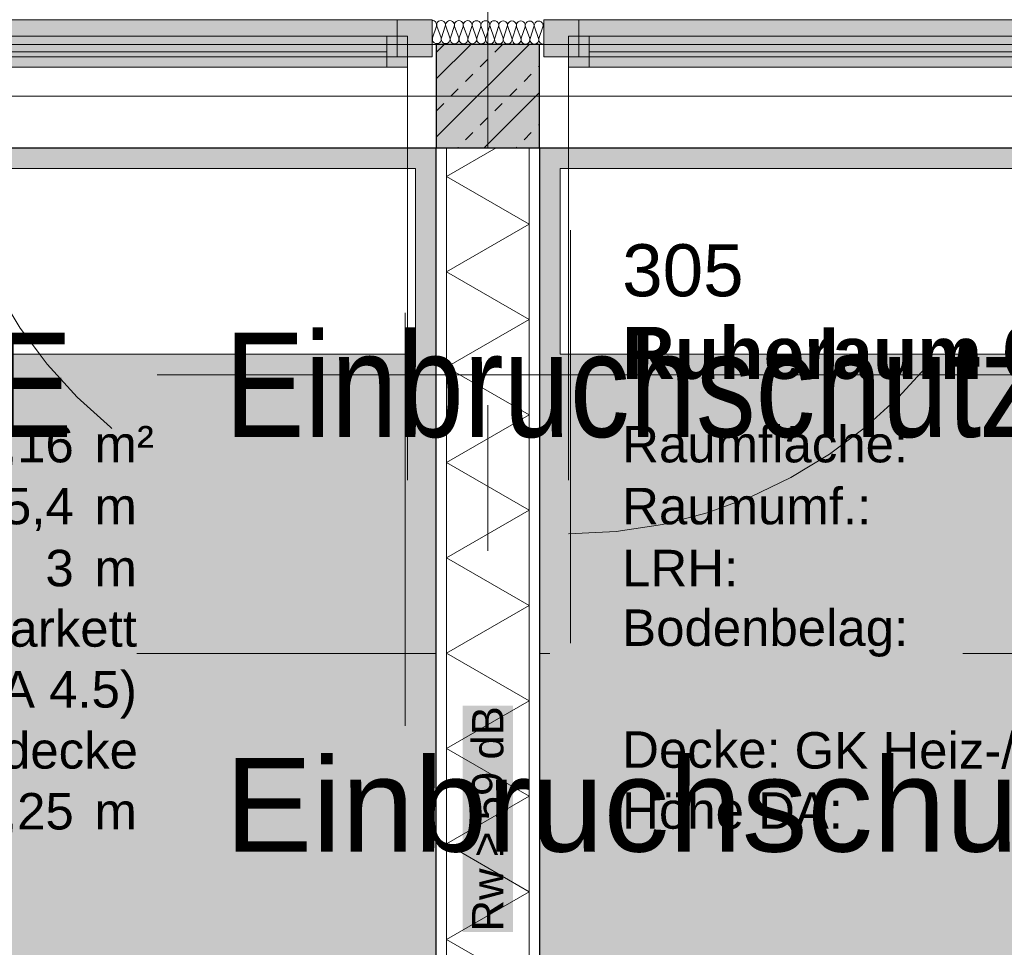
# Model space of a CAD drawing. Header units: metres. Extents: x -49 to 152, y -127 to 99.
# Tile 131 of 177: x -11.93 to -9.55, y -2.06 to 0.19. Entities that reach past the tile are written whole.
import ezdxf
from ezdxf.enums import TextEntityAlignment as Align

# ---------------------------------------------------------------- set-up
doc = ezdxf.new("R2010")
doc.units = ezdxf.units.M
doc.header["$PDMODE"] = 1
doc.header["$PDSIZE"] = -2
for name, pattern in [('Achsen 01', [5.291531, 3.175, -1.058062, 0.352704, -0.705764]), ('gestrichelt - 01', [2, 1, -1]), ('ISO-07 Punktiert', [0.889, 0.127, -0.762]), ('Raster 01', [2, 1, -1]), ('VW-01 Strichlinie kurz', [2, 1, -1])]:
    doc.linetypes.add(name, pattern=pattern)
doc.layers.get('0').update_dxf_attribs({"lineweight": 25})
for name, color, linetype, lineweight, true_color in [('013_Beton und Stahlbetonarbeiten-000 Brüstung', 7, 'Continuous', 9, 0xa6a6a6), ('013_Beton und Stahlbetonarbeiten-000 Sichtbeton-334 Außenwandöf', 5, 'Continuous', 5, 0x0000ff), ('014_Fassadenarbeiten-330 mineralische Dämmung', 7, 'Continuous', 9, 0x666666), ('031_Metallbauarbeiten-350 Lamellendecke DS', 7, 'Continuous', 35, 0x666666), ('032_Metallarbeiten-Fenster', 7, 'Continuous', 13, 0x444444), ('039_Trockenbauarbeiten-340 Dämmung', 7, 'Continuous', 9, 0xc0c0c0), ('039_Trockenbauarbeiten-350 Deckenspiegel', 7, 'Continuous', 35, 0x008011), ('AV1-Achsen', 1, 'Achsen 01', 18, 0xff0000), ('AV1-Einrichtung', 7, 'Continuous', 9, 0xa6a6a6), ('AV1-Raster', 7, 'Raster 01', 9, 0xa6a6a6)]:
    doc.layers.add(name, color=color, linetype=linetype, lineweight=lineweight, true_color=true_color)
for name, color, linetype, lineweight in [('013_Beton und Stahlbetonarbeiten-000 Unterzüge', 7, 'ISO-07 Punktiert', 13), ('013_Beton und Stahlbetonarbeiten-330 Außenstützen', 7, 'Continuous', 25), ('039_Trockenbauarbeiten-340 Gipskarton', 7, 'Continuous', 9), ('039_Trockenbauarbeiten-alllg.', 7, 'Continuous', 9), ('_1.35m (3D)', 7, 'Continuous', 9), ('_GRU (2D)', 7, 'Continuous', 9), ('_Legende (2D)', 7, 'Continuous', 9), ('_OG 3 (2D)', 7, 'Continuous', 9), ('_OG 3 - DS (2D)', 7, 'Continuous', 9), ('AV1-Akustikvorgaben-Trennwände', 7, 'Continuous', 5), ('AV1-Schnitt Achsen', 7, 'Achsen 01', 18), ('AV1-Stempel-Raumstempel', 7, 'Continuous', 9), ('Bemaßung-Bemaßung', 7, 'Continuous', 9), ('Keine', 7, 'Continuous', 9)]:
    doc.layers.add(name, color=color, linetype=linetype, lineweight=lineweight)
doc.layers.get('0').freeze()
doc.styles.add('Arial', font='arial.ttf')
doc.styles.add('Arial (bold)', font='arialbd.ttf')
doc.styles.add('Arial Narrow', font='ARIALN.TTF')
doc.dimstyles.new('COE 50', dxfattribs={"dimtxt": 100.872396, "dimasz": 0.001414, "dimexe": 0.001, "dimexo": 0.01, "dimgap": 0.001, "dimtad": 1, "dimdec": 3, "dimtxsty": 'Arial', "dimblk": 'VW_SLASH-3', "dimblk1": 'VW_SLASH-3', "dimblk2": 'VW_SLASH-3', "dimcen": 0, "dimadec": 3, "dimazin": 0, "dimtfac": 0.8, "dimtdec": 3, "dimtix": 1, "dimtmove": 0, "dimatfit": 0, "dimldrblk": 'VW_SLASH-2', "dimfxl": 0.002, "dimfxlon": 1, "dimfrac": 2, "dimtolj": 1, "dimarcsym": 0})

# ---------------------------------------------------------------- blocks, each defined once
blk = doc.blocks.new('Group-4')
at = {"layer": 'AV1-Raster'}
for p, q in [((-10.8, -22.95), (-10.8, 1.35)), ((1.35, -1.35), (-40.5, -1.35))]:
    blk.add_line(p, q, dxfattribs=at)
blk = doc.blocks.new('1.35m (3D)')
at = {"layer": 'AV1-Raster', "color": 7}
blk.add_blockref('Group-4', (0, 0), dxfattribs=at)
blk = doc.blocks.new('OG 3 - DS (2D)')
at = {"layer": '031_Metallbauarbeiten-350 Lamellendecke DS', "linetype": 'Continuous', "lineweight": 0, "transparency": 33554483}
for points in [[(-13.375, -3.375), (-10.925, -3.375), (-10.925, -0.125), (-13.375, -0.125)], [(-10.675, -0.125), (-10.675, -3.375), (-8.225, -3.375), (-8.225, -0.125)]]:
    blk.add_hatch(color=55, dxfattribs=at).paths.add_polyline_path(points)
at = {"layer": '039_Trockenbauarbeiten-350 Deckenspiegel', "linetype": 'Continuous', "lineweight": 0, "transparency": 33554508}
for points in [[(-13.375, -0.125), (-10.925, -0.125), (-10.925, -3.375), (-13.375, -3.375)], [(-10.675, -0.125), (-8.225, -0.125), (-8.225, -3.375), (-10.675, -3.375)]]:
    blk.add_hatch(color=2, dxfattribs=at).paths.add_polyline_path(points)
at = {"layer": '031_Metallbauarbeiten-350 Lamellendecke DS', "color": 251, "linetype": 'Continuous', "lineweight": 35, "transparency": 33554687, "flags": 128}
for points in [[(-13.375, -3.375), (-10.925, -3.375), (-10.925, -0.125), (-13.375, -0.125)], [(-10.675, -0.125), (-10.675, -3.375), (-8.225, -3.375), (-8.225, -0.125)]]:
    blk.add_lwpolyline(points, close=True, dxfattribs=at)
at = {"layer": '039_Trockenbauarbeiten-350 Deckenspiegel', "color": 251, "linetype": 'Continuous', "lineweight": 35, "transparency": 33554687, "flags": 128}
for points in [[(-13.375, -0.125), (-10.925, -0.125), (-10.925, -3.375), (-13.375, -3.375)], [(-10.675, -0.125), (-8.225, -0.125), (-8.225, -3.375), (-10.675, -3.375)]]:
    blk.add_lwpolyline(points, close=True, dxfattribs=at)
blk = doc.blocks.new('Group-173')
at = {"color": 255, "transparency": 33554559}
for points in [[(-10.625, -0.175), (-8.275, -0.175), (-8.275, -0.625), (-10.625, -0.625)], [(-9.275, -1.325), (-8.275, -1.325), (-8.275, -3.325), (-9.275, -3.325)]]:
    blk.add_wipeout(points, dxfattribs=at).dxf.layer = 'AV1-Einrichtung'
at = {"layer": 'AV1-Einrichtung', "flags": 128}
for points in [[(-10.625, -0.175), (-8.275, -0.175), (-8.275, -0.625), (-10.625, -0.625)], [(-9.275, -1.325), (-8.275, -1.325), (-8.275, -3.325), (-9.275, -3.325)]]:
    blk.add_lwpolyline(points, close=True, dxfattribs=at)
at = {"color": 255, "transparency": 33554559}
for points in [[(-8.275, -2.575), (-9.025, -2.575), (-9.275, -2.325), (-9.275, -1.325), (-8.275, -1.325)], [(-9.15, -2.7), (-8.4, -2.7), (-8.4, -3.2), (-9.15, -3.2)]]:
    blk.add_wipeout(points, dxfattribs=at).dxf.layer = 'AV1-Einrichtung'
at = {"layer": 'AV1-Einrichtung', "flags": 128}
for points in [[(-8.275, -2.575), (-9.025, -2.575), (-9.275, -2.325), (-9.275, -1.325), (-8.275, -1.325)], [(-9.15, -2.7), (-8.4, -2.7), (-8.4, -3.2), (-9.15, -3.2)]]:
    blk.add_lwpolyline(points, close=True, dxfattribs=at)
blk = doc.blocks.new('Group-176')
at = {"color": 255, "transparency": 33554559}
for points in [[(-13.325, -0.175), (-10.975, -0.175), (-10.975, -0.625), (-13.325, -0.625)], [(-13.325, -1.325), (-12.325, -1.325), (-12.325, -3.325), (-13.325, -3.325)]]:
    blk.add_wipeout(points, dxfattribs=at).dxf.layer = 'AV1-Einrichtung'
at = {"layer": 'AV1-Einrichtung', "flags": 128}
for points in [[(-13.325, -0.175), (-10.975, -0.175), (-10.975, -0.625), (-13.325, -0.625)], [(-13.325, -1.325), (-12.325, -1.325), (-12.325, -3.325), (-13.325, -3.325)]]:
    blk.add_lwpolyline(points, close=True, dxfattribs=at)
at = {"color": 255, "transparency": 33554559}
for points in [[(-13.325, -2.575), (-12.575, -2.575), (-12.325, -2.325), (-12.325, -1.325), (-13.325, -1.325)], [(-13.2, -2.7), (-12.45, -2.7), (-12.45, -3.2), (-13.2, -3.2)]]:
    blk.add_wipeout(points, dxfattribs=at).dxf.layer = 'AV1-Einrichtung'
at = {"layer": 'AV1-Einrichtung', "flags": 128}
for points in [[(-13.325, -2.575), (-12.575, -2.575), (-12.325, -2.325), (-12.325, -1.325), (-13.325, -1.325)], [(-13.2, -2.7), (-12.45, -2.7), (-12.45, -3.2), (-13.2, -3.2)]]:
    blk.add_lwpolyline(points, close=True, dxfattribs=at)
blk = doc.blocks.new('Group-291')
at = {"color": 255, "linetype": 'Continuous', "lineweight": 5}
blk.add_wipeout([(-5.275, 10.7), (-0.125, 10.7), (-0.125, 10.9), (-5.275, 10.9)], dxfattribs=at).dxf.layer = '039_Trockenbauarbeiten-340 Dämmung'
blk = doc.blocks.new('Group-292')
at = {"layer": '039_Trockenbauarbeiten-340 Dämmung', "transparency": 33554687, "flags": 128}
blk.add_lwpolyline([(-2.1573, 10.7), (-2.0418, 10.9), (-1.9264, 10.7), (-1.8109, 10.9), (-1.6954, 10.7), (-1.58, 10.9), (-1.4645, 10.7), (-1.349, 10.9), (-1.2335, 10.7), (-1.1181, 10.9), (-1.0026, 10.7), (-0.8871, 10.9), (-0.7717, 10.7), (-0.6562, 10.9), (-0.5407, 10.7), (-0.4253, 10.9), (-0.3098, 10.7), (-0.1943, 10.9), (-0.125, 10.7799)], dxfattribs=at)
blk = doc.blocks.new('Group-293')
at = {"layer": '039_Trockenbauarbeiten-340 Dämmung'}
blk.add_blockref('Group-291', (0, 0), dxfattribs=at)
at = {"layer": '039_Trockenbauarbeiten-340 Dämmung', "transparency": 33554687}
blk.add_blockref('Group-292', (0, 0), dxfattribs=at)
blk = doc.blocks.new('Parametric Object-41')
at = {"layer": '039_Trockenbauarbeiten-340 Dämmung', "color": 7, "transparency": 33554687}
blk.add_blockref('Group-293', (0, 0), dxfattribs=at)
at = {"layer": '039_Trockenbauarbeiten-340 Dämmung', "color": 0, "flags": 1}
for tag in ['IFC_UUID', 'instanceID', 'prm0_name', 'prm0_type', 'prm0_value', 'prm1_name', 'prm1_type', 'prm1_value', 'prm2_name', 'prm2_type', 'prm2_value', 'prm3_name', 'prm3_type', 'prm3_value', 'prm4_name', 'prm4_type', 'prm4_value', 'prm5_name', 'prm5_type', 'prm5_value', 'prm6_name', 'prm6_type', 'prm6_value']:
    blk.add_attdef(tag, (-10.9, -5.275), '', height=0.00018, dxfattribs=at)
blk = doc.blocks.new('VW_SLASH-3')
at = {"color": 0, "linetype": 'ByBlock', "lineweight": -2, "transparency": 16777216}
blk.add_line((0, 0), (-1, 0), dxfattribs=at)
at = {"color": 0, "linetype": 'Continuous', "lineweight": 15, "transparency": 16777216, "flags": 128}
blk.add_lwpolyline([(0.5, 0.5), (-0.5, -0.5)], dxfattribs=at)
blk = doc.blocks.new('*D606')
at = {"layer": 'Bemaßung-Bemaßung', "color": 0, "lineweight": -2}
for p, q in [((-16.2, 3.575), (-16.2, 3.725)), ((-10.8, 3.575), (-10.8, 3.725)), ((-10.8707, 3.675), (-16.1293, 3.675))]:
    blk.add_line(p, q, dxfattribs=at)
at = {"layer": 'Defpoints', "color": 0}
for p in [(-16.2, 3.675), (-16.2, 0), (-10.8, 0)]:
    blk.add_point(p, dxfattribs=at)
at = {"layer": 'Bemaßung-Bemaßung', "color": 0, "lineweight": -2, "xscale": 0.070693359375, "yscale": 0.070693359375, "zscale": 0.070693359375, "rotation": 180}
blk.add_blockref('VW_SLASH-3', (-16.2, 3.675), dxfattribs=at)
at = {"layer": 'Bemaßung-Bemaßung', "color": 0, "lineweight": -2, "xscale": 0.070693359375, "yscale": 0.070693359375, "zscale": 0.070693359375}
blk.add_blockref('VW_SLASH-3', (-10.8, 3.675), dxfattribs=at)
at = {"layer": 'Bemaßung-Bemaßung', "color": 0, "insert": (-13.5, 3.7856), "char_height": 0.10087, "attachment_point": 5, "style": 'Arial'}
blk.add_mtext('\\A1;5,40', dxfattribs=at)
blk = doc.blocks.new('VW_SLASH-2')
at = {"color": 0, "linetype": 'ByBlock', "lineweight": -2, "transparency": 16777216}
blk.add_line((0, 0), (-1, 0), dxfattribs=at)
at = {"color": 0, "linetype": 'Continuous', "lineweight": 15, "transparency": 16777216, "flags": 128}
blk.add_lwpolyline([(0.5, 0.5), (-0.5, -0.5)], dxfattribs=at)
blk = doc.blocks.new('*D607')
at = {"layer": 'Bemaßung-Bemaßung', "color": 0, "lineweight": -2}
for p, q in [((-10.8, 3.575), (-10.8, 3.725)), ((-5.4, 3.575), (-5.4, 3.725)), ((-5.4707, 3.675), (-10.7293, 3.675))]:
    blk.add_line(p, q, dxfattribs=at)
at = {"layer": 'Defpoints', "color": 0}
for p in [(-10.8, 3.675), (-10.8, 0), (-5.4, 0)]:
    blk.add_point(p, dxfattribs=at)
at = {"layer": 'Bemaßung-Bemaßung', "color": 0, "lineweight": -2, "xscale": 0.070693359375, "yscale": 0.070693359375, "zscale": 0.070693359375}
for p, rotation in [((-10.8, 3.675), 180), ((-5.4, 3.675), 360)]:
    blk.add_blockref('VW_SLASH-3', p, dxfattribs=dict(at, rotation=rotation))
at = {"layer": 'Bemaßung-Bemaßung', "color": 0, "insert": (-8.1, 3.7856), "char_height": 0.10087, "attachment_point": 5, "style": 'Arial'}
blk.add_mtext('\\A1;5,40', dxfattribs=at)
blk = doc.blocks.new('*D676')
at = {"layer": 'Bemaßung-Bemaßung', "color": 0, "lineweight": -2}
for p, q in [((-13.375, 2.075), (-13.375, 2.225)), ((-10.925, 2.075), (-10.925, 2.225)), ((-10.9957, 2.175), (-13.3043, 2.175))]:
    blk.add_line(p, q, dxfattribs=at)
at = {"layer": 'Defpoints', "color": 0}
for p in [(-13.375, 2.175), (-13.375, -0.125), (-10.925, -0.125)]:
    blk.add_point(p, dxfattribs=at)
at = {"layer": 'Bemaßung-Bemaßung', "color": 0, "lineweight": -2, "xscale": 0.070693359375, "yscale": 0.070693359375, "zscale": 0.070693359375, "rotation": 180}
blk.add_blockref('VW_SLASH-3', (-13.375, 2.175), dxfattribs=at)
at = {"layer": 'Bemaßung-Bemaßung', "color": 0, "lineweight": -2, "xscale": 0.070693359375, "yscale": 0.070693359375, "zscale": 0.070693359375}
blk.add_blockref('VW_SLASH-3', (-10.925, 2.175), dxfattribs=at)
at = {"layer": 'Bemaßung-Bemaßung', "color": 0, "insert": (-12.15, 2.2856), "char_height": 0.10087, "attachment_point": 5, "style": 'Arial'}
blk.add_mtext('\\A1;2,45', dxfattribs=at)
blk = doc.blocks.new('*D677')
at = {"layer": 'Bemaßung-Bemaßung', "color": 0, "lineweight": -2}
for p, q in [((-10.925, 2.075), (-10.925, 2.225)), ((-10.675, 2.075), (-10.675, 2.225)), ((-10.7457, 2.175), (-10.8543, 2.175))]:
    blk.add_line(p, q, dxfattribs=at)
at = {"layer": 'Defpoints', "color": 0}
for p in [(-10.925, 2.175), (-10.925, -0.125), (-10.675, -0.125)]:
    blk.add_point(p, dxfattribs=at)
at = {"layer": 'Bemaßung-Bemaßung', "color": 0, "lineweight": -2, "xscale": 0.070693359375, "yscale": 0.070693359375, "zscale": 0.070693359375, "rotation": 180}
blk.add_blockref('VW_SLASH-3', (-10.925, 2.175), dxfattribs=at)
at = {"layer": 'Bemaßung-Bemaßung', "color": 0, "lineweight": -2, "xscale": 0.070693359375, "yscale": 0.070693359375, "zscale": 0.070693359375}
blk.add_blockref('VW_SLASH-3', (-10.675, 2.175), dxfattribs=at)
at = {"layer": 'Bemaßung-Bemaßung', "color": 0, "insert": (-10.8, 2.2765), "char_height": 0.10087, "attachment_point": 5, "style": 'Arial'}
blk.add_mtext('\\A1;25', dxfattribs=at)
blk = doc.blocks.new('*D678')
at = {"layer": 'Bemaßung-Bemaßung', "color": 0, "lineweight": -2}
for p, q in [((-10.675, 2.075), (-10.675, 2.225)), ((-2.575, 2.075), (-2.575, 2.225)), ((-2.6457, 2.175), (-10.6043, 2.175))]:
    blk.add_line(p, q, dxfattribs=at)
at = {"layer": 'Defpoints', "color": 0}
for p in [(-10.675, 2.175), (-10.675, -0.125), (-2.575, -0.125)]:
    blk.add_point(p, dxfattribs=at)
at = {"layer": 'Bemaßung-Bemaßung', "color": 0, "lineweight": -2, "xscale": 0.070693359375, "yscale": 0.070693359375, "zscale": 0.070693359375, "rotation": 180}
blk.add_blockref('VW_SLASH-3', (-10.675, 2.175), dxfattribs=at)
at = {"layer": 'Bemaßung-Bemaßung', "color": 0, "lineweight": -2, "xscale": 0.070693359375, "yscale": 0.070693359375, "zscale": 0.070693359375}
blk.add_blockref('VW_SLASH-3', (-2.575, 2.175), dxfattribs=at)
at = {"layer": 'Bemaßung-Bemaßung', "color": 0, "insert": (-6.625, 2.2856), "char_height": 0.10087, "attachment_point": 5, "style": 'Arial'}
blk.add_mtext('\\A1;8,10', dxfattribs=at)
blk = doc.blocks.new('*D777')
at = {"layer": 'Bemaßung-Bemaßung', "color": 0, "linetype": 'Continuous', "lineweight": -2}
for p, q in [((-12.025, 1.575), (-12.025, 1.725)), ((-10.925, 1.575), (-10.925, 1.725)), ((-10.9957, 1.675), (-11.9543, 1.675))]:
    blk.add_line(p, q, dxfattribs=at)
at = {"layer": 'Defpoints', "color": 0}
for p in [(-12.025, 1.675), (-10.925, -0.125), (-12.025, -3.375)]:
    blk.add_point(p, dxfattribs=at)
at = {"layer": 'Bemaßung-Bemaßung', "color": 0, "lineweight": -2, "xscale": 0.070693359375, "yscale": 0.070693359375, "zscale": 0.070693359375, "rotation": 180}
blk.add_blockref('VW_SLASH-3', (-12.025, 1.675), dxfattribs=at)
at = {"layer": 'Bemaßung-Bemaßung', "color": 0, "lineweight": -2, "xscale": 0.070693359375, "yscale": 0.070693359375, "zscale": 0.070693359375}
blk.add_blockref('VW_SLASH-3', (-10.925, 1.675), dxfattribs=at)
at = {"layer": 'Bemaßung-Bemaßung', "color": 0, "insert": (-11.475, 1.7856), "char_height": 0.10087, "attachment_point": 5, "style": 'Arial'}
blk.add_mtext('\\A1;1,10', dxfattribs=at)
blk = doc.blocks.new('*D778')
at = {"layer": 'Bemaßung-Bemaßung', "color": 0, "linetype": 'Continuous', "lineweight": -2}
for p, q in [((-10.925, 1.575), (-10.925, 1.725)), ((-10.675, 1.575), (-10.675, 1.725)), ((-10.7457, 1.675), (-10.8543, 1.675))]:
    blk.add_line(p, q, dxfattribs=at)
at = {"layer": 'Defpoints', "color": 0}
for p in [(-10.925, 1.675), (-10.925, -0.125), (-10.675, -0.125)]:
    blk.add_point(p, dxfattribs=at)
at = {"layer": 'Bemaßung-Bemaßung', "color": 0, "lineweight": -2, "xscale": 0.070693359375, "yscale": 0.070693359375, "zscale": 0.070693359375, "rotation": 180}
blk.add_blockref('VW_SLASH-3', (-10.925, 1.675), dxfattribs=at)
at = {"layer": 'Bemaßung-Bemaßung', "color": 0, "lineweight": -2, "xscale": 0.070693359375, "yscale": 0.070693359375, "zscale": 0.070693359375}
blk.add_blockref('VW_SLASH-3', (-10.675, 1.675), dxfattribs=at)
at = {"layer": 'Bemaßung-Bemaßung', "color": 0, "insert": (-10.8, 1.7765), "char_height": 0.10087, "attachment_point": 5, "style": 'Arial'}
blk.add_mtext('\\A1;25', dxfattribs=at)
blk = doc.blocks.new('*D779')
at = {"layer": 'Bemaßung-Bemaßung', "color": 0, "linetype": 'Continuous', "lineweight": -2}
for p, q in [((-10.675, 1.575), (-10.675, 1.725)), ((-9.575, 1.575), (-9.575, 1.725)), ((-9.6457, 1.675), (-10.6043, 1.675))]:
    blk.add_line(p, q, dxfattribs=at)
at = {"layer": 'Defpoints', "color": 0}
for p in [(-10.675, 1.675), (-10.675, -0.125), (-9.575, -3.375)]:
    blk.add_point(p, dxfattribs=at)
at = {"layer": 'Bemaßung-Bemaßung', "color": 0, "lineweight": -2, "xscale": 0.070693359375, "yscale": 0.070693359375, "zscale": 0.070693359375, "rotation": 180}
blk.add_blockref('VW_SLASH-3', (-10.675, 1.675), dxfattribs=at)
at = {"layer": 'Bemaßung-Bemaßung', "color": 0, "lineweight": -2, "xscale": 0.070693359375, "yscale": 0.070693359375, "zscale": 0.070693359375}
blk.add_blockref('VW_SLASH-3', (-9.575, 1.675), dxfattribs=at)
at = {"layer": 'Bemaßung-Bemaßung', "color": 0, "insert": (-10.125, 1.7856), "char_height": 0.10087, "attachment_point": 5, "style": 'Arial'}
blk.add_mtext('\\A1;1,10', dxfattribs=at)
blk = doc.blocks.new('COE - Fenster 01')
at = {"layer": '032_Metallarbeiten-Fenster', "linetype": 'Continuous', "lineweight": 0}
for points in [[(-0.03, 2.515), (-0.03, 2.43), (0.06, 2.43), (0.06, 2.515)], [(0.02, 2.455), (0.02, 2.405), (-0.055, 2.405), (-0.055, 2.455)], [(-0.03, 2.43), (0.06, 2.43), (0.06, 0.17), (-0.03, 0.17)], [(0.02, 2.405), (0.02, 1.375), (-0.055, 1.375), (-0.055, 2.405)], [(0.02, 0.195), (0.02, 1.225), (-0.055, 1.225), (-0.055, 0.195)], [(0.02, 0.145), (0.02, 0.195), (-0.055, 0.195), (-0.055, 0.145)], [(0.06, 0.17), (-0.03, 0.17), (-0.03, 0.085), (0.06, 0.085)]]:
    blk.add_hatch(color=7, dxfattribs=at).paths.add_polyline_path(points)
at = {"layer": '032_Metallarbeiten-Fenster', "color": 7, "linetype": 'gestrichelt - 01', "lineweight": 18, "transparency": 33554687}
for p, q in [((-0.055, 2.455), (-1.185, 2.455)), ((-0.055, 0.145), (-1.185, 0.145))]:
    blk.add_line(p, q, dxfattribs=at)
at = {"layer": '032_Metallarbeiten-Fenster', "color": 7, "lineweight": 18}
for p, q in [((-0.0175, 2.405), (-0.0175, 1.375)), ((-0.0175, 0.195), (-0.0175, 1.225))]:
    blk.add_line(p, q, dxfattribs=at)
at = {"layer": '032_Metallarbeiten-Fenster', "color": 7, "lineweight": 18, "flags": 128}
for points in [[(-0.03, 2.515), (-0.03, 2.43), (0.06, 2.43), (0.06, 2.515)], [(0.02, 2.455), (0.02, 2.405), (-0.055, 2.405), (-0.055, 2.455)], [(-0.03, 2.43), (0.06, 2.43), (0.06, 0.17), (-0.03, 0.17)], [(0.02, 2.405), (0.02, 1.375), (-0.055, 1.375), (-0.055, 2.405)], [(0.02, 0.195), (0.02, 1.225), (-0.055, 1.225), (-0.055, 0.195)], [(0.02, 0.145), (0.02, 0.195), (-0.055, 0.195), (-0.055, 0.145)], [(0.06, 0.17), (-0.03, 0.17), (-0.03, 0.085), (0.06, 0.085)]]:
    blk.add_lwpolyline(points, close=True, dxfattribs=at)
at = {"layer": '032_Metallarbeiten-Fenster', "color": 7, "linetype": 'gestrichelt - 01', "lineweight": 18, "transparency": 33554687}
for centre, start, end in [((-0.055, 2.455), 180.0004, 270), ((-0.055, 0.145), 90, 179.9996)]:
    blk.add_arc(centre, 1.13, start, end, dxfattribs=at)
blk = doc.blocks.new('Group-520')
at = {"layer": '014_Fassadenarbeiten-330 mineralische Dämmung', "transparency": 33554687, "flags": 128}
for points in [[(15.324, -23.2855, 0.513088), (15.3343, -23.2714), (15.3251, -23.2435, -1.372995), (15.3455, -23.2434), (15.3354, -23.2714, 1.372583), (15.3558, -23.2713), (15.3466, -23.2434, -1.372995), (15.367, -23.2432), (15.3568, -23.2713, 1.372583), (15.3772, -23.2712)], [(15.3354, -23.2714, 1.372583), (15.3558, -23.2713), (15.3466, -23.2434, -1.372995), (15.367, -23.2432), (15.3568, -23.2713, 1.372583), (15.3772, -23.2712), (15.368, -23.2432, -1.372995), (15.3884, -23.2431), (15.3783, -23.2712, 1.372583), (15.3987, -23.2711), (15.3895, -23.2431, -1.372995), (15.4099, -23.243), (15.3997, -23.2711, 1.372583), (15.4201, -23.2709), (15.4109, -23.243, -1.372995), (15.4313, -23.2429), (15.4212, -23.2709, 1.372583), (15.4416, -23.2708), (15.4324, -23.2429, -1.372995), (15.4528, -23.2427), (15.4426, -23.2708, 1.372583), (15.463, -23.2707), (15.4538, -23.2427, -1.372995), (15.4742, -23.2426), (15.464, -23.2707, 1.372583), (15.4844, -23.2706), (15.4753, -23.2426, -1.372995), (15.4957, -23.2425), (15.4855, -23.2705, 1.372583), (15.5059, -23.2704), (15.4967, -23.2425, -1.372995), (15.5171, -23.2424), (15.5069, -23.2704, 1.372583), (15.5273, -23.2703), (15.5182, -23.2424, -1.372995), (15.5386, -23.2422), (15.5284, -23.2703, 1.372583), (15.5488, -23.2702), (15.5396, -23.2422, -1.372995), (15.56, -23.2421), (15.5498, -23.2702, 1.372583), (15.5702, -23.27), (15.5611, -23.2421, -1.372995), (15.5815, -23.242)], [(15.5284, -23.2703, 0.324435), (15.5324, -23.2822, 0.324435), (15.545, -23.2822, 0.324435), (15.5488, -23.2702), (15.5396, -23.2422, -0.324488), (15.5435, -23.2302, -0.324488), (15.5561, -23.2302, -0.324488), (15.56, -23.2421), (15.5498, -23.2702, 0.324435), (15.5538, -23.2821, 0.324435), (15.5664, -23.282, 0.324435), (15.5702, -23.27), (15.5611, -23.2421, -0.324488), (15.5649, -23.2301, -0.324488), (15.5775, -23.23, -0.324488), (15.5815, -23.242), (15.5713, -23.27, 0.324435), (15.5753, -23.282, 0.324435), (15.5879, -23.2819, 0.324435), (15.5917, -23.2699), (15.5825, -23.242, -0.540395), (15.5937, -23.228)], [(15.594, -23.279, -0.225531), (15.5927, -23.2699), (15.5939, -23.2666)]]:
    blk.add_lwpolyline(points, format="xyb", dxfattribs=at)
blk = doc.blocks.new('Group-524')
at = {"layer": '014_Fassadenarbeiten-330 mineralische Dämmung', "transparency": 33554687}
blk.add_blockref('Group-520', (0, 0), dxfattribs=at)
blk = doc.blocks.new('Parametric Object-74')
at = {"layer": '014_Fassadenarbeiten-330 mineralische Dämmung', "color": 7, "transparency": 33554687}
blk.add_blockref('Group-524', (0, 0), dxfattribs=at)
at = {"layer": '014_Fassadenarbeiten-330 mineralische Dämmung', "color": 0, "flags": 1}
for tag in ['IFC_UUID', 'instanceID', 'prm0_name', 'prm0_type', 'prm0_value', 'prm1_name', 'prm1_type', 'prm1_value', 'prm2_name', 'prm2_type', 'prm2_value', 'prm3_name', 'prm3_type', 'prm3_value', 'prm4_name', 'prm4_type', 'prm4_value', 'prm5_name', 'prm5_type', 'prm5_value', 'prm6_name', 'prm6_type', 'prm6_value']:
    blk.add_attdef(tag, (-10.9352, 0.1232), '', height=0.00018, dxfattribs=at)
blk = doc.blocks.new('Raumstempel - Symbol - 1 (2D)')
at = {"layer": 'AV1-Stempel-Raumstempel', "attachment_point": 1, "line_spacing_factor": 0.967919, "style": 'Arial'}
for s, insert, char_height in [('Raumfläche:', (0.2, -0.6736), 0.088263), ('m²', (1.6225, -0.6736), 0.08826), ('Raumumf.:', (0.2, -0.8236), 0.08826), ('m', (1.6225, -0.8236), 0.0883), ('LRH:', (0.2, -0.9736), 0.08826), ('m', (1.6225, -0.9736), 0.0883), ('Bodenbelag:', (0.2, -1.118), 0.088263), ('Decke:', (0.2, -1.4131), 0.08826), ('Höhe DA:', (0.2, -1.5607), 0.08826), ('m', (1.6225, -1.5625), 0.0883)]:
    blk.add_mtext(s, dxfattribs=dict(at, insert=insert, char_height=char_height))
at = {"layer": 'AV1-Stempel-Raumstempel'}
for tag, style, p in [('Raumnummer', 'Arial', (0.2, -0.2337)), ('Raumname', 'Arial (bold)', (0.2, -0.4337))]:
    blk.add_attdef(tag, text='', height=0.1261, dxfattribs=dict(at, style=style)).set_placement(p, align=Align.TOP_LEFT)
at = {"layer": 'AV1-Stempel-Raumstempel', "style": 'Arial'}
for tag, p in [('Raumfläche', (1.5725, -0.6736)), ('Raumumfang', (1.5725, -0.8236)), ('LRH', (1.5725, -0.9736)), ('Bodenbelag', (1.7253, -1.1199)), ('Bodendetail', (1.7253, -1.2674)), ('Decke', (1.7278, -1.415)), ('Höhe_DA', (1.5725, -1.5625))]:
    blk.add_attdef(tag, text='', height=0.0883, dxfattribs=at).set_placement(p, align=Align.TOP_RIGHT)
blk = doc.blocks.new('Legende (2D)')
at = {"layer": 'Keine', "color": 7, "transparency": 33554687}
for s, insert, char_height, attachment_point, line_spacing_factor, style in [('LEGENDE', (-13.1864, -0.5731), 0.25218, 1, 0.966594, 'Arial Narrow'), ('Einbruchschutzklasse 1 N nach DIN 1627 {\\C8;keine Anforderung an Verglasung }', (-11.4364, -1.75), 0.226963, 4, 0.969122, 'Arial')]:
    blk.add_mtext(s, dxfattribs=dict(at, insert=insert, char_height=char_height, attachment_point=attachment_point, line_spacing_factor=line_spacing_factor, style=style))
at = {"layer": 'Keine', "color": 253, "transparency": 33554687, "insert": (-11.4364, -0.5731), "char_height": 0.252181, "attachment_point": 1, "line_spacing_factor": 0.966594, "style": 'Arial Narrow'}
blk.add_mtext('Einbruchschutzklassen', dxfattribs=at)
blk = doc.blocks.new('Group-873')
at = {"layer": 'AV1-Achsen'}
blk.add_line((-10.8, -26.5), (-10.8, 4.9), dxfattribs=at)
blk = doc.blocks.new('Group-879')
at = {"layer": 'AV1-Achsen'}
blk.add_line((-43.2844, 0), (4.2656, 0), dxfattribs=at)
blk = doc.blocks.new('Group-886')
at = {"layer": 'AV1-Schnitt Achsen'}
blk.add_line((-43.35, -0.675), (4.2, -0.675), dxfattribs=at)
blk = doc.blocks.new('GRU (2D)')
at = {"layer": 'AV1-Achsen', "color": 7}
for name in ['Group-873', 'Group-879']:
    blk.add_blockref(name, (0, 0), dxfattribs=at)
at = {"layer": 'AV1-Schnitt Achsen', "color": 7}
blk.add_blockref('Group-886', (0, 0), dxfattribs=at)
blk = doc.blocks.new('OG 3 (2D)')
at = {"layer": 'AV1-Einrichtung', "color": 7}
for name in ['Group-176', 'Group-173']:
    blk.add_blockref(name, (0, 0), dxfattribs=at)
at = {"color": 255}
for points, layer in [([(-13.375, -0.125), (-13.375, 0.125), (-10.925, 0.125), (-10.925, -0.125)], '013_Beton und Stahlbetonarbeiten-000 Brüstung'), ([(-10.675, -0.125), (-10.675, 0.125), (-8.225, 0.125), (-8.225, -0.125)], '013_Beton und Stahlbetonarbeiten-000 Brüstung'), ([(-10.7, -5.275), (-10.7, -0.125), (-10.9, -0.125), (-10.9, -5.275)], '039_Trockenbauarbeiten-340 Dämmung')]:
    blk.add_wipeout(points, dxfattribs=at).dxf.layer = layer
at = {"layer": '013_Beton und Stahlbetonarbeiten-000 Brüstung', "flags": 128}
for points in [[(-13.375, -0.125), (-13.375, 0.125), (-10.925, 0.125), (-10.925, -0.125)], [(-10.675, -0.125), (-10.675, 0.125), (-8.225, 0.125), (-8.225, -0.125)]]:
    blk.add_lwpolyline(points, close=True, dxfattribs=at)
at = {"layer": '039_Trockenbauarbeiten-340 Dämmung', "flags": 128}
blk.add_lwpolyline([(-10.7, -5.275), (-10.7, -0.125), (-10.9, -0.125), (-10.9, -5.275)], close=True, dxfattribs=at)
at = {"layer": '039_Trockenbauarbeiten-alllg.'}
for p, q in [((-10.925, 0), (-13.375, 0)), ((-8.225, 0), (-10.675, 0))]:
    blk.add_line(p, q, dxfattribs=at)
at = {"layer": '014_Fassadenarbeiten-330 mineralische Dämmung', "xscale": -1, "rotation": 180}
blk.add_blockref('Parametric Object-74', (-26.2589, -23.1023), dxfattribs=at)
at = {"layer": 'AV1-Stempel-Raumstempel'}
for p, values in [((-13.375, -0.125), {'Raumname': 'Ruheraum 02', 'Raumnummer': '303', 'Bodendetail': '(BA 4.5)', 'Raumfläche': '10,16', 'LRH': '3', 'Raumumfang': '15,4', 'Höhe_DA': '0,25', 'Decke': 'GK Heiz-/Kühldecke', 'Bodenbelag': 'Parkett'}), ((-10.675, -0.125), {'Raumname': 'Ruheraum 03', 'Raumnummer': '305', 'Bodendetail': '(BA 4.5)', 'Raumfläche': '10,16', 'LRH': '3', 'Raumumfang': '15,4', 'Höhe_DA': '0,25', 'Decke': 'GK Heiz-/Kühldecke', 'Bodenbelag': 'Parkett'})]:
    blk.add_blockref('Raumstempel - Symbol - 1 (2D)', p, dxfattribs=at).add_auto_attribs(values)
at = {"layer": 'Bemaßung-Bemaßung', "color": 1}
for p1, p2, picture, middle in [((-10.8, 0), (-16.2, 0), '*D606', (-13.5, 3.7856)), ((-5.4, 0), (-10.8, 0), '*D607', (-8.1, 3.7856))]:
    dim = blk.add_aligned_dim(p1=p1, p2=p2, distance=-3.675, text='5,40', dimstyle='COE 50', override={"dimtxt": 0.100872, "dimasz": 0.070693, "dimexe": 0.05, "dimgap": 0.05, "dimpost": '<>', "dimtxsty": 'Arial', "dimtmove": 2, "dimfxl": 0.1}, dxfattribs=at)
    dim.commit()
    dim.dimension.update_dxf_attribs({"geometry": picture, "text_midpoint": middle})
at = {"layer": '039_Trockenbauarbeiten-340 Dämmung', "rotation": 90}
blk.add_blockref('Parametric Object-41', (0, 0), dxfattribs=at)
at = {"layer": 'AV1-Akustikvorgaben-Trennwände', "color": 7}
blk.add_solid([(-10.7391, -2.0242), (-10.7391, -1.4758), (-10.8609, -2.0242), (-10.8609, -1.4758)], dxfattribs=at)
blk.add_solid([(-10.7391, -2.0242), (-10.7391, -1.4758), (-10.8609, -2.0242), (-10.8609, -1.4758)], dxfattribs=at)
at = {"layer": 'AV1-Akustikvorgaben-Trennwände', "insert": (-10.8, -1.75), "char_height": 0.07565, "attachment_point": 5, "rotation": 90, "line_spacing_factor": 0.971931, "style": 'Arial'}
blk.add_mtext('Rw ≥ 59 dB', dxfattribs=at)
at = {"color": 255}
for points in [[(-10.925, -5.275), (-10.925, -0.125), (-10.9, -0.125), (-10.9, -5.275)], [(-10.675, -5.275), (-10.675, -0.125), (-10.7, -0.125), (-10.7, -5.275)]]:
    blk.add_wipeout(points, dxfattribs=at).dxf.layer = '039_Trockenbauarbeiten-340 Gipskarton'
at = {"layer": '013_Beton und Stahlbetonarbeiten-000 Sichtbeton-334 Außenwandöf', "linetype": 'Continuous', "lineweight": 0}
blk.add_hatch(color=30, dxfattribs=at).paths.add_polyline_path([(-10.675, -0.125), (-10.925, -0.125), (-10.925, 0.125), (-10.875, 0.125), (-10.875, -0.075), (-10.725, -0.075), (-10.725, 0.125), (-10.675, 0.125)])
at = {"layer": '013_Beton und Stahlbetonarbeiten-330 Außenstützen', "linetype": 'Continuous', "lineweight": 0, "true_color": 0xc0c0c0}
blk.add_hatch(color=9, dxfattribs=at).paths.add_polyline_path([(-10.675, 0.125), (-10.925, 0.125), (-10.925, -0.125), (-10.675, -0.125)])
at = {"layer": '013_Beton und Stahlbetonarbeiten-330 Außenstützen', "linetype": 'Continuous', "lineweight": 13}
h = blk.add_hatch(dxfattribs=at)
h.set_pattern_fill('Stahlbeton', color=251, style=0, pattern_type=2)
h.set_pattern_definition([(45, (0, 0), (0.0707107, -0.0707107), [0.025, -0.025])])
h.paths.add_polyline_path([(-10.675, 0.125), (-10.925, 0.125), (-10.925, -0.125), (-10.675, -0.125)])
h = blk.add_hatch(dxfattribs=at)
h.set_pattern_fill('Stahlbeton-1', color=251, style=0, pattern_type=2)
h.set_pattern_definition([(-135, (0.03106, -0.03313), (0.0707107, -0.0707107), [])])
h.paths.add_polyline_path([(-10.675, 0.125), (-10.925, 0.125), (-10.925, -0.125), (-10.675, -0.125)])
at = {"layer": '013_Beton und Stahlbetonarbeiten-000 Unterzüge', "linetype": 'VW-01 Strichlinie kurz', "flags": 128}
for points in [[(-10.925, 0.125), (-10.925, -0.125), (-13.375, -0.125), (-13.375, 0.125)], [(-8.225, 0.125), (-8.225, -0.125), (-10.675, -0.125), (-10.675, 0.125)], [(-11, -5.525), (-11, -0.125), (-10.6, -0.125), (-10.6, -5.525)]]:
    blk.add_lwpolyline(points, close=True, dxfattribs=at)
at = {"layer": '013_Beton und Stahlbetonarbeiten-330 Außenstützen', "flags": 128}
blk.add_lwpolyline([(-10.675, 0.125), (-10.925, 0.125), (-10.925, -0.125), (-10.675, -0.125)], close=True, dxfattribs=at)
at = {"layer": '039_Trockenbauarbeiten-340 Gipskarton', "flags": 128}
for points in [[(-10.925, -5.275), (-10.925, -0.125), (-10.9, -0.125), (-10.9, -5.275)], [(-10.675, -5.275), (-10.675, -0.125), (-10.7, -0.125), (-10.7, -5.275)]]:
    blk.add_lwpolyline(points, close=True, dxfattribs=at)
at = {"layer": '032_Metallarbeiten-Fenster', "color": 7, "rotation": 90}
for p in [(-10.85, 0.125), (-8.15, 0.125)]:
    blk.add_blockref('COE - Fenster 01', p, dxfattribs=at)
at = {"layer": 'Bemaßung-Bemaßung'}
for base, p1, p2, text, picture, middle in [((-13.375, 2.175), (-10.925, -0.125), (-13.375, -0.125), '2,45', '*D676', (-12.15, 2.2856)), ((-10.925, 2.175), (-10.675, -0.125), (-10.925, -0.125), '25', '*D677', (-10.8, 2.2765)), ((-10.675, 2.175), (-2.575, -0.125), (-10.675, -0.125), '8,10', '*D678', (-6.625, 2.2856))]:
    dim = blk.add_linear_dim(base=base, p1=p1, p2=p2, text=text, dimstyle='COE 50', override={"dimtxt": 0.100872, "dimasz": 0.070693, "dimexe": 0.05, "dimgap": 0.05, "dimpost": '<>', "dimtxsty": 'Arial', "dimtmove": 2, "dimfxl": 0.1}, dxfattribs=at)
    dim.commit()
    dim.dimension.update_dxf_attribs({"geometry": picture, "text_midpoint": middle})
at = {"layer": 'Bemaßung-Bemaßung', "linetype": 'Continuous'}
for base, p1, p2, text, picture, middle in [((-12.025, 1.675), (-10.925, -0.125), (-12.025, -3.375), '1,10', '*D777', (-11.475, 1.7856)), ((-10.925, 1.675), (-10.675, -0.125), (-10.925, -0.125), '25', '*D778', (-10.8, 1.7765)), ((-10.675, 1.675), (-9.575, -3.375), (-10.675, -0.125), '1,10', '*D779', (-10.125, 1.7856))]:
    dim = blk.add_linear_dim(base=base, p1=p1, p2=p2, text=text, dimstyle='COE 50', override={"dimtxt": 0.100872, "dimasz": 0.070693, "dimexe": 0.05, "dimgap": 0.05, "dimpost": '<>', "dimtxsty": 'Arial', "dimtmove": 2, "dimfxl": 0.1}, dxfattribs=at)
    dim.commit()
    dim.dimension.update_dxf_attribs({"geometry": picture, "text_midpoint": middle})

msp = doc.modelspace()

# ---------------------------------------------------------------- block references
at = {"layer": '_1.35m (3D)'}
msp.add_blockref('1.35m (3D)', (0, 0), dxfattribs=at)

# ---------------------------------------------------------------- next in the draw order: block references
at = {"layer": '_OG 3 - DS (2D)'}
msp.add_blockref('OG 3 - DS (2D)', (0, 0), dxfattribs=at)

# ---------------------------------------------------------------- next in the draw order: block references
at = {"layer": '_OG 3 (2D)'}
msp.add_blockref('OG 3 (2D)', (0, 0), dxfattribs=at)

# ---------------------------------------------------------------- next in the draw order: block references
at = {"layer": '_Legende (2D)'}
msp.add_blockref('Legende (2D)', (0, 0), dxfattribs=at)

# ---------------------------------------------------------------- next in the draw order: block references
at = {"layer": '_GRU (2D)'}
msp.add_blockref('GRU (2D)', (0, 0), dxfattribs=at)

doc.saveas('drawing.dxf')
